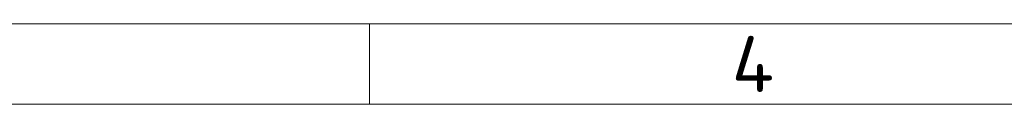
# Model space of a CAD drawing. Header units: millimetres. Extents: x 5 to 589, y 5 to 415.
# Tile 45 of 256: x 132 to 193, y 410 to 415. Entities that reach past the tile are written whole.
import ezdxf

# ---------------------------------------------------------------- set-up
doc = ezdxf.new("R2010")
doc.units = ezdxf.units.MM
doc.layers.add('Rahmen (ISO)', color=7, linetype='Continuous', lineweight=70)
doc.styles.add('Notiztext (ISO)', font='isocpeur.ttf')

# ---------------------------------------------------------------- blocks, each defined once
blk = doc.blocks.new('Ränder Basler-A2')
at = {"layer": 'Rahmen (ISO)', "color": 7, "lineweight": 18}
blk.add_line((589, 415), (5, 415), dxfattribs=at)
at = {"layer": 'Rahmen (ISO)', "lineweight": 18}
for p, q in [((153.5, 410), (153.5, 415)), ((105.667, 410), (153.5, 410)), ((153.5, 410), (201.333, 410))]:
    blk.add_line(p, q, dxfattribs=at)
at = {"layer": 'Rahmen (ISO)', "insert": (177.417, 412.5), "char_height": 3.5, "attachment_point": 5, "style": 'Notiztext (ISO)'}
blk.add_mtext('\\fISOCPEUR|b0|i0;4', dxfattribs=at)

msp = doc.modelspace()

# ---------------------------------------------------------------- block references
msp.add_blockref('Ränder Basler-A2', (0, 0))

doc.saveas('drawing.dxf')
